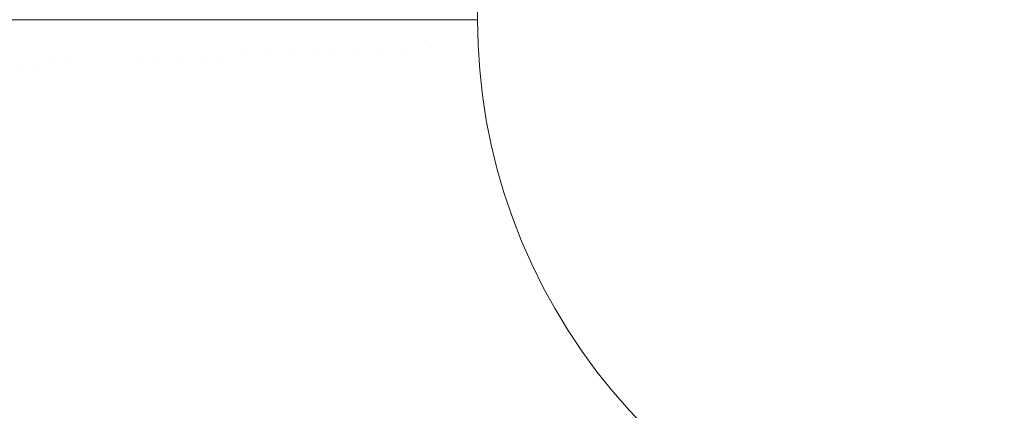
# Model space of a CAD drawing. Header units: centimetres. Extents: x -25.9 to 27.4, y -25.9 to -24.1.
# Tile 74 of 200: x -8.0077 to -7.8375, y -25.4275 to -25.36. Entities that reach past the tile are written whole.
import ezdxf

# ---------------------------------------------------------------- set-up
doc = ezdxf.new("R2010")
doc.units = ezdxf.units.CM
doc.header["$LTSCALE"] = 2.54
doc.layers.add('Lucido design-1', color=7, linetype='Continuous')

# ---------------------------------------------------------------- blocks, each defined once
blk = doc.blocks.new('Gruppo-4-1')
at = {"color": 7, "linetype": 'Continuous', "lineweight": 9}
blk.add_3dface([(-25.82856, -24.16, 708.42071), (-25.82856, -25.76, 708.42071), (27.27144, -25.76, 708.42071), (27.27144, -24.16, 708.42071)], dxfattribs=at)
for points, invisible_edges in [([(-7.92856, -24.16, 708.02071), (9.37144, -24.16, 708.02071), (9.27144, -25.46, 708.02071), (-7.82856, -25.46, 708.02071)], 10), ([(-7.92856, -25.36, 708.02071), (-7.92856, -24.16, 708.02071), (-7.82856, -25.46, 708.02071)], 10), ([(-8.00732, -25.3678, 707.98211), (-8.00979, -25.36791, 707.9788), (-8.00996, -25.36, 707.9788), (-8.00772, -25.36, 707.98181)], 11), ([(-8.00772, -25.36, 707.98181), (-8.00749, -25.36, 707.98211), (-8.00732, -25.3678, 707.98211)], 10), ([(-8.00471, -25.36769, 707.98532), (-8.00732, -25.3678, 707.98211), (-8.00749, -25.36, 707.98211), (-8.00508, -25.36, 707.98509)], 11), ([(-8.00508, -25.36, 707.98509), (-8.00488, -25.36, 707.98532), (-8.00471, -25.36769, 707.98532)], 10), ([(-8.00198, -25.36757, 707.98843), (-8.00471, -25.36769, 707.98532), (-8.00488, -25.36, 707.98532), (-8.0023, -25.36, 707.98825)], 11), ([(-8.0023, -25.36, 707.98825), (-8.00214, -25.36, 707.98843), (-8.00198, -25.36757, 707.98843)], 10), ([(-7.99911, -25.36745, 707.99142), (-8.00198, -25.36757, 707.98843), (-8.00214, -25.36, 707.98843), (-7.99938, -25.36, 707.9913)], 11), ([(-7.99938, -25.36, 707.9913), (-7.99927, -25.36, 707.99142), (-7.99911, -25.36745, 707.99142)], 10), ([(-7.99911, -25.36745, 707.99142), (-7.99927, -25.36, 707.99142), (-7.99673, -25.36, 707.99387), (-7.99657, -25.36734, 707.99387)], 13), ([(-7.99657, -25.36734, 707.99387), (-7.99673, -25.36, 707.99387), (-7.99634, -25.36, 707.99422)], 9), ([(-7.99634, -25.36, 707.99422), (-7.99364, -25.36, 707.99664), (-7.99348, -25.3672, 707.99664), (-7.99657, -25.36734, 707.99387)], 14), ([(-7.99348, -25.3672, 707.99664), (-7.99364, -25.36, 707.99664), (-7.99317, -25.36, 707.99702)], 9), ([(-7.99317, -25.36, 707.99702), (-7.99043, -25.36, 707.99927), (-7.99027, -25.36706, 707.99927), (-7.99348, -25.3672, 707.99664)], 14), ([(-7.99027, -25.36706, 707.99927), (-7.99043, -25.36, 707.99927), (-7.9899, -25.36, 707.99967)], 9), ([(-7.98696, -25.36692, 708.00178), (-7.99027, -25.36706, 707.99927), (-7.9899, -25.36, 707.99967), (-7.9881, -25.36, 708.00103)], 11), ([(-7.9881, -25.36, 708.00103), (-7.98711, -25.36, 708.00178), (-7.98696, -25.36692, 708.00178)], 10), ([(-7.98354, -25.36677, 708.00414), (-7.98696, -25.36692, 708.00178), (-7.98711, -25.36, 708.00178), (-7.98464, -25.36, 708.00348)], 11), ([(-7.98464, -25.36, 708.00348), (-7.98368, -25.36, 708.00414), (-7.98354, -25.36677, 708.00414)], 10), ([(-7.98002, -25.36661, 708.00637), (-7.98354, -25.36677, 708.00414), (-7.98368, -25.36, 708.00414), (-7.98108, -25.36, 708.00579)], 11), ([(-7.98108, -25.36, 708.00579), (-7.98016, -25.36, 708.00637), (-7.98002, -25.36661, 708.00637)], 10), ([(-7.97641, -25.36645, 708.00844), (-7.98002, -25.36661, 708.00637), (-7.98016, -25.36, 708.00637), (-7.97742, -25.36, 708.00794)], 11), ([(-7.97742, -25.36, 708.00794), (-7.97655, -25.36, 708.00844), (-7.97641, -25.36645, 708.00844)], 10), ([(-7.97271, -25.36629, 708.01037), (-7.97641, -25.36645, 708.00844), (-7.97655, -25.36, 708.00844), (-7.97367, -25.36, 708.00994)], 11), ([(-7.97367, -25.36, 708.00994), (-7.97284, -25.36, 708.01037), (-7.97271, -25.36629, 708.01037)], 10), ([(-7.96893, -25.36613, 708.01214), (-7.97271, -25.36629, 708.01037), (-7.97284, -25.36, 708.01037), (-7.96982, -25.36, 708.01178)], 11), ([(-7.96982, -25.36, 708.01178), (-7.96906, -25.36, 708.01214), (-7.96893, -25.36613, 708.01214)], 10), ([(-7.96507, -25.36596, 708.01375), (-7.96893, -25.36613, 708.01214), (-7.96906, -25.36, 708.01214), (-7.9659, -25.36, 708.01346)], 11), ([(-7.9659, -25.36, 708.01346), (-7.9652, -25.36, 708.01375), (-7.96507, -25.36596, 708.01375)], 10), ([(-7.96115, -25.36579, 708.01521), (-7.96507, -25.36596, 708.01375), (-7.9652, -25.36, 708.01375), (-7.96191, -25.36, 708.01497)], 11), ([(-7.96191, -25.36, 708.01497), (-7.96128, -25.36, 708.01521), (-7.96115, -25.36579, 708.01521)], 10), ([(-7.95717, -25.36562, 708.01649), (-7.96115, -25.36579, 708.01521), (-7.96128, -25.36, 708.01521), (-7.95785, -25.36, 708.01631)], 11), ([(-7.95785, -25.36, 708.01631), (-7.95729, -25.36, 708.01649), (-7.95717, -25.36562, 708.01649)], 10), ([(-7.95313, -25.36544, 708.01761), (-7.95717, -25.36562, 708.01649), (-7.95729, -25.36, 708.01649), (-7.95372, -25.36, 708.01748)], 11), ([(-7.95372, -25.36, 708.01748), (-7.95325, -25.36, 708.01761), (-7.95313, -25.36544, 708.01761)], 10), ([(-7.94905, -25.36526, 708.01856), (-7.95313, -25.36544, 708.01761), (-7.95325, -25.36, 708.01761), (-7.94955, -25.36, 708.01847)], 11), ([(-7.94955, -25.36, 708.01847), (-7.94916, -25.36, 708.01856), (-7.94905, -25.36526, 708.01856)], 10), ([(-7.94492, -25.36508, 708.01934), (-7.94905, -25.36526, 708.01856), (-7.94916, -25.36, 708.01856), (-7.94533, -25.36, 708.01929)], 11), ([(-7.94533, -25.36, 708.01929), (-7.94504, -25.36, 708.01934), (-7.94492, -25.36508, 708.01934)], 10), ([(-7.94077, -25.3649, 708.01995), (-7.94492, -25.36508, 708.01934), (-7.94504, -25.36, 708.01934), (-7.94107, -25.36, 708.01992)], 11), ([(-7.94107, -25.36, 708.01992), (-7.94087, -25.36, 708.01995), (-7.94077, -25.3649, 708.01995)], 10), ([(-7.93658, -25.36472, 708.02038), (-7.94077, -25.3649, 708.01995), (-7.94087, -25.36, 708.01995), (-7.93678, -25.36, 708.02037)], 11), ([(-7.93678, -25.36, 708.02037), (-7.93669, -25.36, 708.02038), (-7.93658, -25.36472, 708.02038)], 10), ([(-7.93658, -25.36472, 708.02038), (-7.93669, -25.36, 708.02038), (-7.93248, -25.36, 708.02063), (-7.93238, -25.36453, 708.02063)], 13), ([(-7.93238, -25.36453, 708.02063), (-7.93248, -25.36, 708.02063), (-7.92856, -25.36, 708.02071), (-7.92847, -25.36436, 708.02071)], 9), ([(-7.92818, -25.36872, 708.02071), (-7.92847, -25.36436, 708.02071), (-7.92856, -25.36, 708.02071), (-7.82856, -25.46, 708.02071)], 12), ([(-7.94459, -25.37015, 708.01934), (-7.94492, -25.36508, 708.01934), (-7.94077, -25.3649, 708.01995), (-7.94045, -25.36979, 708.01995)], 15), ([(-7.94045, -25.36979, 708.01995), (-7.94077, -25.3649, 708.01995), (-7.93658, -25.36472, 708.02038), (-7.93628, -25.36942, 708.02038)], 15), ([(-7.93628, -25.36942, 708.02038), (-7.93658, -25.36472, 708.02038), (-7.93238, -25.36453, 708.02063), (-7.93209, -25.36906, 708.02063)], 15), ([(-7.93209, -25.36906, 708.02063), (-7.93238, -25.36453, 708.02063), (-7.92847, -25.36436, 708.02071), (-7.92818, -25.36872, 708.02071)], 11), ([(-7.98309, -25.37352, 708.00414), (-7.98354, -25.36677, 708.00414), (-7.98002, -25.36661, 708.00637), (-7.97958, -25.37321, 708.00637)], 15), ([(-7.97958, -25.37321, 708.00637), (-7.98002, -25.36661, 708.00637), (-7.97641, -25.36645, 708.00844), (-7.97598, -25.3729, 708.00844)], 15), ([(-7.97598, -25.3729, 708.00844), (-7.97641, -25.36645, 708.00844), (-7.97271, -25.36629, 708.01037), (-7.97229, -25.37258, 708.01037)], 15), ([(-7.97229, -25.37258, 708.01037), (-7.97271, -25.36629, 708.01037), (-7.96893, -25.36613, 708.01214), (-7.96853, -25.37225, 708.01214)], 15), ([(-7.96853, -25.37225, 708.01214), (-7.96893, -25.36613, 708.01214), (-7.96507, -25.36596, 708.01375), (-7.96468, -25.37191, 708.01375)], 15), ([(-7.96468, -25.37191, 708.01375), (-7.96507, -25.36596, 708.01375), (-7.96115, -25.36579, 708.01521), (-7.96077, -25.37157, 708.01521)], 15), ([(-7.96077, -25.37157, 708.01521), (-7.96115, -25.36579, 708.01521), (-7.95717, -25.36562, 708.01649), (-7.9568, -25.37122, 708.01649)], 15), ([(-7.9568, -25.37122, 708.01649), (-7.95717, -25.36562, 708.01649), (-7.95313, -25.36544, 708.01761), (-7.95278, -25.37087, 708.01761)], 15), ([(-7.95278, -25.37087, 708.01761), (-7.95313, -25.36544, 708.01761), (-7.94905, -25.36526, 708.01856), (-7.9487, -25.37051, 708.01856)], 15), ([(-7.9487, -25.37051, 708.01856), (-7.94905, -25.36526, 708.01856), (-7.94492, -25.36508, 708.01934), (-7.94459, -25.37015, 708.01934)], 15), ([(-8.00927, -25.37581, 707.9788), (-8.00979, -25.36791, 707.9788), (-8.00732, -25.3678, 707.98211), (-8.00681, -25.37559, 707.98211)], 15), ([(-8.00681, -25.37559, 707.98211), (-8.00732, -25.3678, 707.98211), (-8.00471, -25.36769, 707.98532), (-8.00421, -25.37537, 707.98532)], 15), ([(-8.00421, -25.37537, 707.98532), (-8.00471, -25.36769, 707.98532), (-8.00198, -25.36757, 707.98843), (-8.00148, -25.37513, 707.98843)], 15), ([(-8.00148, -25.37513, 707.98843), (-8.00198, -25.36757, 707.98843), (-7.99911, -25.36745, 707.99142), (-7.99862, -25.37488, 707.99142)], 15), ([(-7.99862, -25.37488, 707.99142), (-7.99911, -25.36745, 707.99142), (-7.99657, -25.36734, 707.99387), (-7.99609, -25.37466, 707.99387)], 15), ([(-7.99609, -25.37466, 707.99387), (-7.99657, -25.36734, 707.99387), (-7.99348, -25.3672, 707.99664), (-7.99301, -25.37439, 707.99664)], 15), ([(-7.99301, -25.37439, 707.99664), (-7.99348, -25.3672, 707.99664), (-7.99027, -25.36706, 707.99927), (-7.98981, -25.37411, 707.99927)], 15), ([(-7.98981, -25.37411, 707.99927), (-7.99027, -25.36706, 707.99927), (-7.98696, -25.36692, 708.00178), (-7.98651, -25.37382, 708.00178)], 15), ([(-7.98651, -25.37382, 708.00178), (-7.98696, -25.36692, 708.00178), (-7.98354, -25.36677, 708.00414), (-7.98309, -25.37352, 708.00414)], 15), ([(-7.94813, -25.37574, 708.01856), (-7.9487, -25.37051, 708.01856), (-7.94459, -25.37015, 708.01934), (-7.94404, -25.3752, 708.01934)], 15), ([(-7.94404, -25.3752, 708.01934), (-7.94459, -25.37015, 708.01934), (-7.94045, -25.36979, 708.01995), (-7.93991, -25.37466, 708.01995)], 15), ([(-7.93991, -25.37466, 708.01995), (-7.94045, -25.36979, 708.01995), (-7.93628, -25.36942, 708.02038), (-7.93576, -25.37411, 708.02038)], 15), ([(-7.93576, -25.37411, 708.02038), (-7.93628, -25.36942, 708.02038), (-7.93209, -25.36906, 708.02063), (-7.93159, -25.37356, 708.02063)], 15), ([(-7.93159, -25.37356, 708.02063), (-7.93209, -25.36906, 708.02063), (-7.92818, -25.36872, 708.02071), (-7.92771, -25.37305, 708.02071)], 11), ([(-7.92771, -25.37305, 708.02071), (-7.92818, -25.36872, 708.02071), (-7.82856, -25.46, 708.02071)], 10), ([(-7.96403, -25.37784, 708.01375), (-7.96468, -25.37191, 708.01375), (-7.96077, -25.37157, 708.01521), (-7.96014, -25.37732, 708.01521)], 15), ([(-7.96014, -25.37732, 708.01521), (-7.96077, -25.37157, 708.01521), (-7.9568, -25.37122, 708.01649), (-7.95619, -25.3768, 708.01649)], 15), ([(-7.95619, -25.3768, 708.01649), (-7.9568, -25.37122, 708.01649), (-7.95278, -25.37087, 708.01761), (-7.95218, -25.37628, 708.01761)], 15), ([(-7.95218, -25.37628, 708.01761), (-7.95278, -25.37087, 708.01761), (-7.9487, -25.37051, 708.01856), (-7.94813, -25.37574, 708.01856)], 15), ([(-7.98575, -25.38069, 708.00178), (-7.98651, -25.37382, 708.00178), (-7.98309, -25.37352, 708.00414), (-7.98236, -25.38025, 708.00414)], 15), ([(-7.98236, -25.38025, 708.00414), (-7.98309, -25.37352, 708.00414), (-7.97958, -25.37321, 708.00637), (-7.97886, -25.37979, 708.00637)], 15), ([(-7.97886, -25.37979, 708.00637), (-7.97958, -25.37321, 708.00637), (-7.97598, -25.3729, 708.00844), (-7.97528, -25.37932, 708.00844)], 15), ([(-7.97528, -25.37932, 708.00844), (-7.97598, -25.3729, 708.00844), (-7.97229, -25.37258, 708.01037), (-7.97161, -25.37883, 708.01037)], 15), ([(-7.97161, -25.37883, 708.01037), (-7.97229, -25.37258, 708.01037), (-7.96853, -25.37225, 708.01214), (-7.96786, -25.37834, 708.01214)], 15), ([(-7.96786, -25.37834, 708.01214), (-7.96853, -25.37225, 708.01214), (-7.96468, -25.37191, 708.01375), (-7.96403, -25.37784, 708.01375)], 15), ([(-7.9309, -25.37805, 708.02063), (-7.93159, -25.37356, 708.02063), (-7.92771, -25.37305, 708.02071), (-7.92704, -25.37736, 708.02071)], 11), ([(-7.82856, -25.46, 708.02071), (-7.92619, -25.38164, 708.02071), (-7.92704, -25.37736, 708.02071), (-7.92771, -25.37305, 708.02071)], 9), ([(-8.00337, -25.38301, 707.98532), (-8.00421, -25.37537, 707.98532), (-8.00148, -25.37513, 707.98843), (-8.00066, -25.38266, 707.98843)], 15), ([(-8.00066, -25.38266, 707.98843), (-8.00148, -25.37513, 707.98843), (-7.99862, -25.37488, 707.99142), (-7.99781, -25.38228, 707.99142)], 15), ([(-7.99781, -25.38228, 707.99142), (-7.99862, -25.37488, 707.99142), (-7.99609, -25.37466, 707.99387), (-7.9953, -25.38195, 707.99387)], 15), ([(-7.9953, -25.38195, 707.99387), (-7.99609, -25.37466, 707.99387), (-7.99301, -25.37439, 707.99664), (-7.99223, -25.38155, 707.99664)], 15), ([(-7.99223, -25.38155, 707.99664), (-7.99301, -25.37439, 707.99664), (-7.98981, -25.37411, 707.99927), (-7.98904, -25.38113, 707.99927)], 15), ([(-7.98904, -25.38113, 707.99927), (-7.98981, -25.37411, 707.99927), (-7.98651, -25.37382, 708.00178), (-7.98575, -25.38069, 708.00178)], 15), ([(-7.94733, -25.38094, 708.01856), (-7.94813, -25.37574, 708.01856), (-7.94404, -25.3752, 708.01934), (-7.94327, -25.38023, 708.01934)], 15), ([(-7.94327, -25.38023, 708.01934), (-7.94404, -25.3752, 708.01934), (-7.93991, -25.37466, 708.01995), (-7.93917, -25.3795, 708.01995)], 15), ([(-7.93917, -25.3795, 708.01995), (-7.93991, -25.37466, 708.01995), (-7.93576, -25.37411, 708.02038), (-7.93504, -25.37878, 708.02038)], 15), ([(-7.93504, -25.37878, 708.02038), (-7.93576, -25.37411, 708.02038), (-7.93159, -25.37356, 708.02063), (-7.9309, -25.37805, 708.02063)], 15), ([(-8.00841, -25.38368, 707.9788), (-8.00927, -25.37581, 707.9788), (-8.00681, -25.37559, 707.98211), (-8.00596, -25.38335, 707.98211)], 15), ([(-8.00596, -25.38335, 707.98211), (-8.00681, -25.37559, 707.98211), (-8.00421, -25.37537, 707.98532), (-8.00337, -25.38301, 707.98532)], 15), ([(-7.95926, -25.38305, 708.01521), (-7.96014, -25.37732, 708.01521), (-7.95619, -25.3768, 708.01649), (-7.95534, -25.38235, 708.01649)], 15), ([(-7.95534, -25.38235, 708.01649), (-7.95619, -25.3768, 708.01649), (-7.95218, -25.37628, 708.01761), (-7.95136, -25.38165, 708.01761)], 15), ([(-7.95136, -25.38165, 708.01761), (-7.95218, -25.37628, 708.01761), (-7.94813, -25.37574, 708.01856), (-7.94733, -25.38094, 708.01856)], 15), ([(-7.97065, -25.38505, 708.01037), (-7.97161, -25.37883, 708.01037), (-7.96786, -25.37834, 708.01214), (-7.96693, -25.3844, 708.01214)], 15), ([(-7.96693, -25.3844, 708.01214), (-7.96786, -25.37834, 708.01214), (-7.96403, -25.37784, 708.01375), (-7.96313, -25.38373, 708.01375)], 15), ([(-7.96313, -25.38373, 708.01375), (-7.96403, -25.37784, 708.01375), (-7.96014, -25.37732, 708.01521), (-7.95926, -25.38305, 708.01521)], 15), ([(-7.93412, -25.3834, 708.02038), (-7.93504, -25.37878, 708.02038), (-7.9309, -25.37805, 708.02063), (-7.93002, -25.38249, 708.02063)], 15), ([(-7.93002, -25.38249, 708.02063), (-7.9309, -25.37805, 708.02063), (-7.92704, -25.37736, 708.02071), (-7.92619, -25.38164, 708.02071)], 11), ([(-7.9847, -25.38753, 708.00178), (-7.98575, -25.38069, 708.00178), (-7.98236, -25.38025, 708.00414), (-7.98133, -25.38694, 708.00414)], 15), ([(-7.98133, -25.38694, 708.00414), (-7.98236, -25.38025, 708.00414), (-7.97886, -25.37979, 708.00637), (-7.97786, -25.38633, 708.00637)], 15), ([(-7.97786, -25.38633, 708.00637), (-7.97886, -25.37979, 708.00637), (-7.97528, -25.37932, 708.00844), (-7.9743, -25.3857, 708.00844)], 15), ([(-7.9743, -25.3857, 708.00844), (-7.97528, -25.37932, 708.00844), (-7.97161, -25.37883, 708.01037), (-7.97065, -25.38505, 708.01037)], 15), ([(-7.94631, -25.3861, 708.01856), (-7.94733, -25.38094, 708.01856), (-7.94327, -25.38023, 708.01934), (-7.94227, -25.38521, 708.01934)], 15), ([(-7.94227, -25.38521, 708.01934), (-7.94327, -25.38023, 708.01934), (-7.93917, -25.3795, 708.01995), (-7.93821, -25.38431, 708.01995)], 15), ([(-7.93821, -25.38431, 708.01995), (-7.93917, -25.3795, 708.01995), (-7.93504, -25.37878, 708.02038), (-7.93412, -25.3834, 708.02038)], 15), ([(-7.99668, -25.38964, 707.99142), (-7.99781, -25.38228, 707.99142), (-7.9953, -25.38195, 707.99387), (-7.99418, -25.3892, 707.99387)], 15), ([(-7.99418, -25.3892, 707.99387), (-7.9953, -25.38195, 707.99387), (-7.99223, -25.38155, 707.99664), (-7.99113, -25.38867, 707.99664)], 15), ([(-7.99113, -25.38867, 707.99664), (-7.99223, -25.38155, 707.99664), (-7.98904, -25.38113, 707.99927), (-7.98797, -25.38811, 707.99927)], 15), ([(-7.98797, -25.38811, 707.99927), (-7.98904, -25.38113, 707.99927), (-7.98575, -25.38069, 708.00178), (-7.9847, -25.38753, 708.00178)], 15), ([(-7.95424, -25.38786, 708.01649), (-7.95534, -25.38235, 708.01649), (-7.95136, -25.38165, 708.01761), (-7.9503, -25.38699, 708.01761)], 15), ([(-7.9503, -25.38699, 708.01761), (-7.95136, -25.38165, 708.01761), (-7.94733, -25.38094, 708.01856), (-7.94631, -25.3861, 708.01856)], 15), ([(-7.92894, -25.3869, 708.02063), (-7.93002, -25.38249, 708.02063), (-7.92619, -25.38164, 708.02071), (-7.92515, -25.38588, 708.02071)], 11), ([(-7.92515, -25.38588, 708.02071), (-7.92619, -25.38164, 708.02071), (-7.82856, -25.46, 708.02071)], 10), ([(-8.0095, -25.3919, 707.97539), (-8.01072, -25.38398, 707.97539), (-8.00841, -25.38368, 707.9788), (-8.0072, -25.3915, 707.9788)], 15), ([(-8.0072, -25.3915, 707.9788), (-8.00841, -25.38368, 707.9788), (-8.00596, -25.38335, 707.98211), (-8.00477, -25.39107, 707.98211)], 15), ([(-8.00477, -25.39107, 707.98211), (-8.00596, -25.38335, 707.98211), (-8.00337, -25.38301, 707.98532), (-8.0022, -25.39062, 707.98532)], 15), ([(-8.0022, -25.39062, 707.98532), (-8.00337, -25.38301, 707.98532), (-8.00066, -25.38266, 707.98843), (-7.9995, -25.39014, 707.98843)], 15), ([(-7.9995, -25.39014, 707.98843), (-8.00066, -25.38266, 707.98843), (-7.99781, -25.38228, 707.99142), (-7.99668, -25.38964, 707.99142)], 15), ([(-7.96573, -25.39041, 708.01214), (-7.96693, -25.3844, 708.01214), (-7.96313, -25.38373, 708.01375), (-7.96196, -25.38957, 708.01375)], 15), ([(-7.96196, -25.38957, 708.01375), (-7.96313, -25.38373, 708.01375), (-7.95926, -25.38305, 708.01521), (-7.95813, -25.38873, 708.01521)], 15), ([(-7.95813, -25.38873, 708.01521), (-7.95926, -25.38305, 708.01521), (-7.95534, -25.38235, 708.01649), (-7.95424, -25.38786, 708.01649)], 15), ([(-7.93705, -25.38907, 708.01995), (-7.93821, -25.38431, 708.01995), (-7.93412, -25.3834, 708.02038), (-7.933, -25.38798, 708.02038)], 15), ([(-7.933, -25.38798, 708.02038), (-7.93412, -25.3834, 708.02038), (-7.93002, -25.38249, 708.02063), (-7.92894, -25.3869, 708.02063)], 15), ([(-7.97304, -25.39203, 708.00844), (-7.9743, -25.3857, 708.00844), (-7.97065, -25.38505, 708.01037), (-7.96942, -25.39123, 708.01037)], 15), ([(-7.96942, -25.39123, 708.01037), (-7.97065, -25.38505, 708.01037), (-7.96693, -25.3844, 708.01214), (-7.96573, -25.39041, 708.01214)], 15), ([(-7.94505, -25.39121, 708.01856), (-7.94631, -25.3861, 708.01856), (-7.94227, -25.38521, 708.01934), (-7.94107, -25.39015, 708.01934)], 15), ([(-7.94107, -25.39015, 708.01934), (-7.94227, -25.38521, 708.01934), (-7.93821, -25.38431, 708.01995), (-7.93705, -25.38907, 708.01995)], 15), ([(-7.98335, -25.39432, 708.00178), (-7.9847, -25.38753, 708.00178), (-7.98133, -25.38694, 708.00414), (-7.98001, -25.39357, 708.00414)], 15), ([(-7.98001, -25.39357, 708.00414), (-7.98133, -25.38694, 708.00414), (-7.97786, -25.38633, 708.00637), (-7.97657, -25.39281, 708.00637)], 15), ([(-7.97657, -25.39281, 708.00637), (-7.97786, -25.38633, 708.00637), (-7.9743, -25.3857, 708.00844), (-7.97304, -25.39203, 708.00844)], 15), ([(-7.95291, -25.39332, 708.01649), (-7.95424, -25.38786, 708.01649), (-7.9503, -25.38699, 708.01761), (-7.949, -25.39227, 708.01761)], 15), ([(-7.949, -25.39227, 708.01761), (-7.9503, -25.38699, 708.01761), (-7.94631, -25.3861, 708.01856), (-7.94505, -25.39121, 708.01856)], 15), ([(-7.93168, -25.39251, 708.02038), (-7.933, -25.38798, 708.02038), (-7.92894, -25.3869, 708.02063), (-7.92767, -25.39125, 708.02063)], 15), ([(-7.92767, -25.39125, 708.02063), (-7.92894, -25.3869, 708.02063), (-7.92515, -25.38588, 708.02071), (-7.92393, -25.39007, 708.02071)], 11), ([(-7.92253, -25.3942, 708.02071), (-7.92393, -25.39007, 708.02071), (-7.92515, -25.38588, 708.02071), (-7.82856, -25.46, 708.02071)], 12), ([(-7.99275, -25.3964, 707.99387), (-7.99418, -25.3892, 707.99387), (-7.99113, -25.38867, 707.99664), (-7.98973, -25.39573, 707.99664)], 15), ([(-7.98973, -25.39573, 707.99664), (-7.99113, -25.38867, 707.99664), (-7.98797, -25.38811, 707.99927), (-7.98659, -25.39503, 707.99927)], 15), ([(-7.98659, -25.39503, 707.99927), (-7.98797, -25.38811, 707.99927), (-7.9847, -25.38753, 708.00178), (-7.98335, -25.39432, 708.00178)], 15), ([(-7.96055, -25.39537, 708.01375), (-7.96196, -25.38957, 708.01375), (-7.95813, -25.38873, 708.01521), (-7.95676, -25.39435, 708.01521)], 15), ([(-7.95676, -25.39435, 708.01521), (-7.95813, -25.38873, 708.01521), (-7.95424, -25.38786, 708.01649), (-7.95291, -25.39332, 708.01649)], 15), ([(-7.93568, -25.39377, 708.01995), (-7.93705, -25.38907, 708.01995), (-7.933, -25.38798, 708.02038), (-7.93168, -25.39251, 708.02038)], 15), ([(-8.0007, -25.39816, 707.98532), (-8.0022, -25.39062, 707.98532), (-7.9995, -25.39014, 707.98843), (-7.99803, -25.39757, 707.98843)], 15), ([(-7.99803, -25.39757, 707.98843), (-7.9995, -25.39014, 707.98843), (-7.99668, -25.38964, 707.99142), (-7.99523, -25.39695, 707.99142)], 15), ([(-7.99523, -25.39695, 707.99142), (-7.99668, -25.38964, 707.99142), (-7.99418, -25.3892, 707.99387), (-7.99275, -25.3964, 707.99387)], 15), ([(-7.96793, -25.39734, 708.01037), (-7.96942, -25.39123, 708.01037), (-7.96573, -25.39041, 708.01214), (-7.96427, -25.39636, 708.01214)], 15), ([(-7.96427, -25.39636, 708.01214), (-7.96573, -25.39041, 708.01214), (-7.96196, -25.38957, 708.01375), (-7.96055, -25.39537, 708.01375)], 15), ([(-7.94358, -25.39627, 708.01856), (-7.94505, -25.39121, 708.01856), (-7.94107, -25.39015, 708.01934), (-7.93964, -25.39502, 708.01934)], 15), ([(-7.93964, -25.39502, 708.01934), (-7.94107, -25.39015, 708.01934), (-7.93705, -25.38907, 708.01995), (-7.93568, -25.39377, 708.01995)], 15), ([(-7.92622, -25.39554, 708.02063), (-7.92767, -25.39125, 708.02063), (-7.92393, -25.39007, 708.02071), (-7.92253, -25.3942, 708.02071)], 11), ([(-8.00793, -25.39977, 707.97539), (-8.0095, -25.3919, 707.97539), (-8.0072, -25.3915, 707.9788), (-8.00566, -25.39926, 707.9788)], 15), ([(-8.00566, -25.39926, 707.9788), (-8.0072, -25.3915, 707.9788), (-8.00477, -25.39107, 707.98211), (-8.00325, -25.39873, 707.98211)], 15), ([(-8.00325, -25.39873, 707.98211), (-8.00477, -25.39107, 707.98211), (-8.0022, -25.39062, 707.98532), (-8.0007, -25.39816, 707.98532)], 15), ([(-7.975, -25.39924, 708.00637), (-7.97657, -25.39281, 708.00637), (-7.97304, -25.39203, 708.00844), (-7.9715, -25.3983, 708.00844)], 15), ([(-7.9715, -25.3983, 708.00844), (-7.97304, -25.39203, 708.00844), (-7.96942, -25.39123, 708.01037), (-7.96793, -25.39734, 708.01037)], 15), ([(-7.95133, -25.39871, 708.01649), (-7.95291, -25.39332, 708.01649), (-7.949, -25.39227, 708.01761), (-7.94748, -25.3975, 708.01761)], 15), ([(-7.94748, -25.3975, 708.01761), (-7.949, -25.39227, 708.01761), (-7.94505, -25.39121, 708.01856), (-7.94358, -25.39627, 708.01856)], 15), ([(-7.93017, -25.39698, 708.02038), (-7.93168, -25.39251, 708.02038), (-7.92767, -25.39125, 708.02063), (-7.92622, -25.39554, 708.02063)], 15), ([(-7.98171, -25.40104, 708.00178), (-7.98335, -25.39432, 708.00178), (-7.98001, -25.39357, 708.00414), (-7.9784, -25.40015, 708.00414)], 15), ([(-7.9784, -25.40015, 708.00414), (-7.98001, -25.39357, 708.00414), (-7.97657, -25.39281, 708.00637), (-7.975, -25.39924, 708.00637)], 15), ([(-7.95514, -25.39991, 708.01521), (-7.95676, -25.39435, 708.01521), (-7.95291, -25.39332, 708.01649), (-7.95133, -25.39871, 708.01649)], 15), ([(-7.93801, -25.39984, 708.01934), (-7.93964, -25.39502, 708.01934), (-7.93568, -25.39377, 708.01995), (-7.9341, -25.39841, 708.01995)], 15), ([(-7.9341, -25.39841, 708.01995), (-7.93568, -25.39377, 708.01995), (-7.93168, -25.39251, 708.02038), (-7.93017, -25.39698, 708.02038)], 15), ([(-7.98801, -25.40273, 707.99664), (-7.98973, -25.39573, 707.99664), (-7.98659, -25.39503, 707.99927), (-7.98491, -25.40189, 707.99927)], 15), ([(-7.98491, -25.40189, 707.99927), (-7.98659, -25.39503, 707.99927), (-7.98335, -25.39432, 708.00178), (-7.98171, -25.40104, 708.00178)], 15), ([(-7.96256, -25.40225, 708.01214), (-7.96427, -25.39636, 708.01214), (-7.96055, -25.39537, 708.01375), (-7.95888, -25.40109, 708.01375)], 15), ([(-7.95888, -25.40109, 708.01375), (-7.96055, -25.39537, 708.01375), (-7.95676, -25.39435, 708.01521), (-7.95514, -25.39991, 708.01521)], 15), ([(-7.94189, -25.40125, 708.01856), (-7.94358, -25.39627, 708.01856), (-7.93964, -25.39502, 708.01934), (-7.93801, -25.39984, 708.01934)], 15), ([(-7.92846, -25.40138, 708.02038), (-7.93017, -25.39698, 708.02038), (-7.92622, -25.39554, 708.02063), (-7.92457, -25.39977, 708.02063)], 15), ([(-7.92457, -25.39977, 708.02063), (-7.92622, -25.39554, 708.02063), (-7.92253, -25.3942, 708.02071), (-7.92095, -25.39827, 708.02071)], 11), ([(-7.82856, -25.46, 708.02071), (-7.92095, -25.39827, 708.02071), (-7.92253, -25.3942, 708.02071)], 9), ([(-7.99623, -25.40493, 707.98843), (-7.99803, -25.39757, 707.98843), (-7.99523, -25.39695, 707.99142), (-7.99346, -25.40418, 707.99142)], 15), ([(-7.99346, -25.40418, 707.99142), (-7.99523, -25.39695, 707.99142), (-7.99275, -25.3964, 707.99387), (-7.991, -25.40353, 707.99387)], 15), ([(-7.991, -25.40353, 707.99387), (-7.99275, -25.3964, 707.99387), (-7.98973, -25.39573, 707.99664), (-7.98801, -25.40273, 707.99664)], 15), ([(-7.9697, -25.4045, 708.00844), (-7.9715, -25.3983, 708.00844), (-7.96793, -25.39734, 708.01037), (-7.96617, -25.40339, 708.01037)], 15), ([(-7.96617, -25.40339, 708.01037), (-7.96793, -25.39734, 708.01037), (-7.96427, -25.39636, 708.01214), (-7.96256, -25.40225, 708.01214)], 15), ([(-7.94573, -25.40265, 708.01761), (-7.94748, -25.3975, 708.01761), (-7.94358, -25.39627, 708.01856), (-7.94189, -25.40125, 708.01856)], 15), ([(-7.93233, -25.40298, 708.01995), (-7.9341, -25.39841, 708.01995), (-7.93017, -25.39698, 708.02038), (-7.92846, -25.40138, 708.02038)], 15), ([(-8.00378, -25.40695, 707.9788), (-8.00566, -25.39926, 707.9788), (-8.00325, -25.39873, 707.98211), (-8.00139, -25.40631, 707.98211)], 15), ([(-8.00139, -25.40631, 707.98211), (-8.00325, -25.39873, 707.98211), (-8.0007, -25.39816, 707.98532), (-7.99887, -25.40564, 707.98532)], 15), ([(-7.99887, -25.40564, 707.98532), (-8.0007, -25.39816, 707.98532), (-7.99803, -25.39757, 707.98843), (-7.99623, -25.40493, 707.98843)], 15), ([(-7.97315, -25.40559, 708.00637), (-7.975, -25.39924, 708.00637), (-7.9715, -25.3983, 708.00844), (-7.9697, -25.4045, 708.00844)], 15), ([(-7.95327, -25.40539, 708.01521), (-7.95514, -25.39991, 708.01521), (-7.95133, -25.39871, 708.01649), (-7.94953, -25.40403, 708.01649)], 15), ([(-7.94953, -25.40403, 708.01649), (-7.95133, -25.39871, 708.01649), (-7.94748, -25.3975, 708.01761), (-7.94573, -25.40265, 708.01761)], 15), ([(-7.93617, -25.40457, 708.01934), (-7.93801, -25.39984, 708.01934), (-7.9341, -25.39841, 708.01995), (-7.93233, -25.40298, 708.01995)], 15), ([(-7.92275, -25.40392, 708.02063), (-7.92457, -25.39977, 708.02063), (-7.92095, -25.39827, 708.02071), (-7.91919, -25.40226, 708.02071)], 11), ([(-7.91726, -25.40617, 708.02071), (-7.91919, -25.40226, 708.02071), (-7.92095, -25.39827, 708.02071), (-7.82856, -25.46, 708.02071)], 12), ([(-8.00814, -25.40812, 707.97188), (-8.01007, -25.40024, 707.97188), (-8.00793, -25.39977, 707.97539), (-8.00603, -25.40755, 707.97539)], 15), ([(-8.00603, -25.40755, 707.97539), (-8.00793, -25.39977, 707.97539), (-8.00566, -25.39926, 707.9788), (-8.00378, -25.40695, 707.9788)], 15), ([(-7.97977, -25.40768, 708.00178), (-7.98171, -25.40104, 708.00178), (-7.9784, -25.40015, 708.00414), (-7.97651, -25.40665, 708.00414)], 15), ([(-7.97651, -25.40665, 708.00414), (-7.9784, -25.40015, 708.00414), (-7.975, -25.39924, 708.00637), (-7.97315, -25.40559, 708.00637)], 15), ([(-7.95696, -25.40673, 708.01375), (-7.95888, -25.40109, 708.01375), (-7.95514, -25.39991, 708.01521), (-7.95327, -25.40539, 708.01521)], 15), ([(-7.93998, -25.40615, 708.01856), (-7.94189, -25.40125, 708.01856), (-7.93801, -25.39984, 708.01934), (-7.93617, -25.40457, 708.01934)], 15), ([(-7.92656, -25.4057, 708.02038), (-7.92846, -25.40138, 708.02038), (-7.92457, -25.39977, 708.02063), (-7.92275, -25.40392, 708.02063)], 15), ([(-7.986, -25.40964, 707.99664), (-7.98801, -25.40273, 707.99664), (-7.98491, -25.40189, 707.99927), (-7.98294, -25.40867, 707.99927)], 15), ([(-7.98294, -25.40867, 707.99927), (-7.98491, -25.40189, 707.99927), (-7.98171, -25.40104, 708.00178), (-7.97977, -25.40768, 708.00178)], 15), ([(-7.96414, -25.40935, 708.01037), (-7.96617, -25.40339, 708.01037), (-7.96256, -25.40225, 708.01214), (-7.96059, -25.40805, 708.01214)], 15), ([(-7.96059, -25.40805, 708.01214), (-7.96256, -25.40225, 708.01214), (-7.95888, -25.40109, 708.01375), (-7.95696, -25.40673, 708.01375)], 15), ([(-7.94376, -25.40772, 708.01761), (-7.94573, -25.40265, 708.01761), (-7.94189, -25.40125, 708.01856), (-7.93998, -25.40615, 708.01856)], 15), ([(-7.93035, -25.40747, 708.01995), (-7.93233, -25.40298, 708.01995), (-7.92846, -25.40138, 708.02038), (-7.92656, -25.4057, 708.02038)], 15), ([(-7.92074, -25.40799, 708.02063), (-7.92275, -25.40392, 708.02063), (-7.91919, -25.40226, 708.02071), (-7.91726, -25.40617, 708.02071)], 11), ([(-7.99411, -25.4122, 707.98843), (-7.99623, -25.40493, 707.98843), (-7.99346, -25.40418, 707.99142), (-7.99137, -25.41133, 707.99142)], 15), ([(-7.99137, -25.41133, 707.99142), (-7.99346, -25.40418, 707.99142), (-7.991, -25.40353, 707.99387), (-7.98895, -25.41057, 707.99387)], 15), ([(-7.98895, -25.41057, 707.99387), (-7.991, -25.40353, 707.99387), (-7.98801, -25.40273, 707.99664), (-7.986, -25.40964, 707.99664)], 15), ([(-7.96762, -25.41061, 708.00844), (-7.9697, -25.4045, 708.00844), (-7.96617, -25.40339, 708.01037), (-7.96414, -25.40935, 708.01037)], 15), ([(-7.95118, -25.41079, 708.01521), (-7.95327, -25.40539, 708.01521), (-7.94953, -25.40403, 708.01649), (-7.94749, -25.40926, 708.01649)], 15), ([(-7.94749, -25.40926, 708.01649), (-7.94953, -25.40403, 708.01649), (-7.94573, -25.40265, 708.01761), (-7.94376, -25.40772, 708.01761)], 15), ([(-7.93412, -25.40922, 708.01934), (-7.93617, -25.40457, 708.01934), (-7.93233, -25.40298, 708.01995), (-7.93035, -25.40747, 708.01995)], 15), ([(-7.92447, -25.40993, 708.02038), (-7.92656, -25.4057, 708.02038), (-7.92275, -25.40392, 708.02063), (-7.92074, -25.40799, 708.02063)], 15), ([(-7.99921, -25.4138, 707.98211), (-8.00139, -25.40631, 707.98211), (-7.99887, -25.40564, 707.98532), (-7.99672, -25.41302, 707.98532)], 15), ([(-7.99672, -25.41302, 707.98532), (-7.99887, -25.40564, 707.98532), (-7.99623, -25.40493, 707.98843), (-7.99411, -25.4122, 707.98843)], 15), ([(-7.97433, -25.41306, 708.00414), (-7.97651, -25.40665, 708.00414), (-7.97315, -25.40559, 708.00637), (-7.97102, -25.41185, 708.00637)], 15), ([(-7.97102, -25.41185, 708.00637), (-7.97315, -25.40559, 708.00637), (-7.9697, -25.4045, 708.00844), (-7.96762, -25.41061, 708.00844)], 15), ([(-7.9548, -25.41229, 708.01375), (-7.95696, -25.40673, 708.01375), (-7.95327, -25.40539, 708.01521), (-7.95118, -25.41079, 708.01521)], 15), ([(-7.93786, -25.41097, 708.01856), (-7.93998, -25.40615, 708.01856), (-7.93617, -25.40457, 708.01934), (-7.93412, -25.40922, 708.01934)], 15), ([(-7.92818, -25.41186, 708.01995), (-7.93035, -25.40747, 708.01995), (-7.92656, -25.4057, 708.02038), (-7.92447, -25.40993, 708.02038)], 15), ([(-8.00587, -25.41591, 707.97188), (-8.00814, -25.40812, 707.97188), (-8.00603, -25.40755, 707.97539), (-8.00379, -25.41525, 707.97539)], 15), ([(-8.00379, -25.41525, 707.97539), (-8.00603, -25.40755, 707.97539), (-8.00378, -25.40695, 707.9788), (-8.00156, -25.41455, 707.9788)], 15), ([(-8.00156, -25.41455, 707.9788), (-8.00378, -25.40695, 707.9788), (-8.00139, -25.40631, 707.98211), (-7.99921, -25.4138, 707.98211)], 15), ([(-7.97755, -25.41423, 708.00178), (-7.97977, -25.40768, 708.00178), (-7.97651, -25.40665, 708.00414), (-7.97433, -25.41306, 708.00414)], 15), ([(-7.95837, -25.41377, 708.01214), (-7.96059, -25.40805, 708.01214), (-7.95696, -25.40673, 708.01375), (-7.9548, -25.41229, 708.01375)], 15), ([(-7.94157, -25.4127, 708.01761), (-7.94376, -25.40772, 708.01761), (-7.93998, -25.40615, 708.01856), (-7.93786, -25.41097, 708.01856)], 15), ([(-7.93188, -25.41378, 708.01934), (-7.93412, -25.40922, 708.01934), (-7.93035, -25.40747, 708.01995), (-7.92818, -25.41186, 708.01995)], 15), ([(-7.91856, -25.41196, 708.02063), (-7.92074, -25.40799, 708.02063), (-7.91726, -25.40617, 708.02071), (-7.91516, -25.41, 708.02071)], 11), ([(-7.82856, -25.46, 708.02071), (-7.91516, -25.41, 708.02071), (-7.91726, -25.40617, 708.02071)], 9), ([(-8.00781, -25.41652, 707.9683), (-8.01011, -25.40864, 707.9683), (-8.00814, -25.40812, 707.97188), (-8.00587, -25.41591, 707.97188)], 15), ([(-7.98368, -25.41646, 707.99664), (-7.986, -25.40964, 707.99664), (-7.98294, -25.40867, 707.99927), (-7.98067, -25.41536, 707.99927)], 15), ([(-7.98067, -25.41536, 707.99927), (-7.98294, -25.40867, 707.99927), (-7.97977, -25.40768, 708.00178), (-7.97755, -25.41423, 708.00178)], 15), ([(-7.96186, -25.41521, 708.01037), (-7.96414, -25.40935, 708.01037), (-7.96059, -25.40805, 708.01214), (-7.95837, -25.41377, 708.01214)], 15), ([(-7.94884, -25.41609, 708.01521), (-7.95118, -25.41079, 708.01521), (-7.94749, -25.40926, 708.01649), (-7.94523, -25.4144, 708.01649)], 15), ([(-7.94523, -25.4144, 708.01649), (-7.94749, -25.40926, 708.01649), (-7.94376, -25.40772, 708.01761), (-7.94157, -25.4127, 708.01761)], 15), ([(-7.93554, -25.41569, 708.01856), (-7.93786, -25.41097, 708.01856), (-7.93412, -25.40922, 708.01934), (-7.93188, -25.41378, 708.01934)], 15), ([(-7.9222, -25.41406, 708.02038), (-7.92447, -25.40993, 708.02038), (-7.92074, -25.40799, 708.02063), (-7.91856, -25.41196, 708.02063)], 15), ([(-7.98898, -25.41839, 707.99142), (-7.99137, -25.41133, 707.99142), (-7.98895, -25.41057, 707.99387), (-7.98659, -25.41752, 707.99387)], 15), ([(-7.98659, -25.41752, 707.99387), (-7.98895, -25.41057, 707.99387), (-7.986, -25.40964, 707.99664), (-7.98368, -25.41646, 707.99664)], 15), ([(-7.96862, -25.41801, 708.00637), (-7.97102, -25.41185, 708.00637), (-7.96762, -25.41061, 708.00844), (-7.96528, -25.41663, 708.00844)], 15), ([(-7.96528, -25.41663, 708.00844), (-7.96762, -25.41061, 708.00844), (-7.96414, -25.40935, 708.01037), (-7.96186, -25.41521, 708.01037)], 15), ([(-7.9524, -25.41775, 708.01375), (-7.9548, -25.41229, 708.01375), (-7.95118, -25.41079, 708.01521), (-7.94884, -25.41609, 708.01521)], 15), ([(-7.93916, -25.41758, 708.01761), (-7.94157, -25.4127, 708.01761), (-7.93786, -25.41097, 708.01856), (-7.93554, -25.41569, 708.01856)], 15), ([(-7.92583, -25.41616, 708.01995), (-7.92818, -25.41186, 708.01995), (-7.92447, -25.40993, 708.02038), (-7.9222, -25.41406, 708.02038)], 15), ([(-7.91621, -25.41584, 708.02063), (-7.91856, -25.41196, 708.02063), (-7.91516, -25.41, 708.02071), (-7.9129, -25.41373, 708.02071)], 11), ([(-7.9129, -25.41373, 708.02071), (-7.91516, -25.41, 708.02071), (-7.82856, -25.46, 708.02071)], 10), ([(-7.99425, -25.42031, 707.98532), (-7.99672, -25.41302, 707.98532), (-7.99411, -25.4122, 707.98843), (-7.99167, -25.41937, 707.98843)], 15), ([(-7.99167, -25.41937, 707.98843), (-7.99411, -25.4122, 707.98843), (-7.99137, -25.41133, 707.99142), (-7.98898, -25.41839, 707.99142)], 15), ([(-7.97188, -25.41936, 708.00414), (-7.97433, -25.41306, 708.00414), (-7.97102, -25.41185, 708.00637), (-7.96862, -25.41801, 708.00637)], 15), ([(-7.9559, -25.41938, 708.01214), (-7.95837, -25.41377, 708.01214), (-7.9548, -25.41229, 708.01375), (-7.9524, -25.41775, 708.01375)], 15), ([(-7.94275, -25.41944, 708.01649), (-7.94523, -25.4144, 708.01649), (-7.94157, -25.4127, 708.01761), (-7.93916, -25.41758, 708.01761)], 15), ([(-7.92943, -25.41824, 708.01934), (-7.93188, -25.41378, 708.01934), (-7.92818, -25.41186, 708.01995), (-7.92583, -25.41616, 708.01995)], 15), ([(-7.91975, -25.4181, 708.02038), (-7.9222, -25.41406, 708.02038), (-7.91856, -25.41196, 708.02063), (-7.91621, -25.41584, 708.02063)], 15), ([(-7.99902, -25.42204, 707.9788), (-8.00156, -25.41455, 707.9788), (-7.99921, -25.4138, 707.98211), (-7.9967, -25.4212, 707.98211)], 15), ([(-7.9967, -25.4212, 707.98211), (-7.99921, -25.4138, 707.98211), (-7.99672, -25.41302, 707.98532), (-7.99425, -25.42031, 707.98532)], 15), ([(-7.97811, -25.42194, 707.99927), (-7.98067, -25.41536, 707.99927), (-7.97755, -25.41423, 708.00178), (-7.97504, -25.42067, 708.00178)], 15), ([(-7.97504, -25.42067, 708.00178), (-7.97755, -25.41423, 708.00178), (-7.97433, -25.41306, 708.00414), (-7.97188, -25.41936, 708.00414)], 15), ([(-7.95933, -25.42098, 708.01037), (-7.96186, -25.41521, 708.01037), (-7.95837, -25.41377, 708.01214), (-7.9559, -25.41938, 708.01214)], 15), ([(-7.94628, -25.42128, 708.01521), (-7.94884, -25.41609, 708.01521), (-7.94523, -25.4144, 708.01649), (-7.94275, -25.41944, 708.01649)], 15), ([(-7.93301, -25.4203, 708.01856), (-7.93554, -25.41569, 708.01856), (-7.93188, -25.41378, 708.01934), (-7.92943, -25.41824, 708.01934)], 15), ([(-7.92329, -25.42035, 708.01995), (-7.92583, -25.41616, 708.01995), (-7.9222, -25.41406, 708.02038), (-7.91975, -25.4181, 708.02038)], 15), ([(-7.91369, -25.41961, 708.02063), (-7.91621, -25.41584, 708.02063), (-7.9129, -25.41373, 708.02071), (-7.91048, -25.41736, 708.02071)], 11), ([(-7.82856, -25.46, 708.02071), (-7.9079, -25.42088, 708.02071), (-7.91048, -25.41736, 708.02071), (-7.9129, -25.41373, 708.02071)], 9), ([(-8.00518, -25.42428, 707.9683), (-8.00781, -25.41652, 707.9683), (-8.00587, -25.41591, 707.97188), (-8.00326, -25.42359, 707.97188)], 15), ([(-8.00326, -25.42359, 707.97188), (-8.00587, -25.41591, 707.97188), (-8.00379, -25.41525, 707.97539), (-8.00121, -25.42284, 707.97539)], 15), ([(-8.00121, -25.42284, 707.97539), (-8.00379, -25.41525, 707.97539), (-8.00156, -25.41455, 707.9788), (-7.99902, -25.42204, 707.9788)], 15), ([(-7.98107, -25.42317, 707.99664), (-7.98368, -25.41646, 707.99664), (-7.98067, -25.41536, 707.99927), (-7.97811, -25.42194, 707.99927)], 15), ([(-7.96268, -25.42254, 708.00844), (-7.96528, -25.41663, 708.00844), (-7.96186, -25.41521, 708.01037), (-7.95933, -25.42098, 708.01037)], 15), ([(-7.94976, -25.42309, 708.01375), (-7.9524, -25.41775, 708.01375), (-7.94884, -25.41609, 708.01521), (-7.94628, -25.42128, 708.01521)], 15), ([(-7.93655, -25.42235, 708.01761), (-7.93916, -25.41758, 708.01761), (-7.93554, -25.41569, 708.01856), (-7.93301, -25.4203, 708.01856)], 15), ([(-7.91713, -25.42202, 708.02038), (-7.91975, -25.4181, 708.02038), (-7.91621, -25.41584, 708.02063), (-7.91369, -25.41961, 708.02063)], 15), ([(-8.00858, -25.42552, 707.9609), (-8.01126, -25.41761, 707.9609), (-8.00961, -25.41708, 707.96464), (-8.00695, -25.42493, 707.96464)], 15), ([(-8.00695, -25.42493, 707.96464), (-8.00961, -25.41708, 707.96464), (-8.00781, -25.41652, 707.9683), (-8.00518, -25.42428, 707.9683)], 15), ([(-7.98628, -25.42533, 707.99142), (-7.98898, -25.41839, 707.99142), (-7.98659, -25.41752, 707.99387), (-7.98393, -25.42436, 707.99387)], 15), ([(-7.98393, -25.42436, 707.99387), (-7.98659, -25.41752, 707.99387), (-7.98368, -25.41646, 707.99664), (-7.98107, -25.42317, 707.99664)], 15), ([(-7.96596, -25.42407, 708.00637), (-7.96862, -25.41801, 708.00637), (-7.96528, -25.41663, 708.00844), (-7.96268, -25.42254, 708.00844)], 15), ([(-7.95319, -25.42488, 708.01214), (-7.9559, -25.41938, 708.01214), (-7.9524, -25.41775, 708.01375), (-7.94976, -25.42309, 708.01375)], 15), ([(-7.94005, -25.42437, 708.01649), (-7.94275, -25.41944, 708.01649), (-7.93916, -25.41758, 708.01761), (-7.93655, -25.42235, 708.01761)], 15), ([(-7.92679, -25.42258, 708.01934), (-7.92943, -25.41824, 708.01934), (-7.92583, -25.41616, 708.01995), (-7.92329, -25.42035, 708.01995)], 15), ([(-7.91101, -25.42326, 708.02063), (-7.91369, -25.41961, 708.02063), (-7.91048, -25.41736, 708.02071), (-7.9079, -25.42088, 708.02071)], 11), ([(-7.99146, -25.42747, 707.98532), (-7.99425, -25.42031, 707.98532), (-7.99167, -25.41937, 707.98843), (-7.98893, -25.42643, 707.98843)], 15), ([(-7.98893, -25.42643, 707.98843), (-7.99167, -25.41937, 707.98843), (-7.98898, -25.41839, 707.99142), (-7.98628, -25.42533, 707.99142)], 15), ([(-7.97225, -25.42701, 708.00178), (-7.97504, -25.42067, 708.00178), (-7.97188, -25.41936, 708.00414), (-7.96915, -25.42556, 708.00414)], 15), ([(-7.96915, -25.42556, 708.00414), (-7.97188, -25.41936, 708.00414), (-7.96862, -25.41801, 708.00637), (-7.96596, -25.42407, 708.00637)], 15), ([(-7.95654, -25.42662, 708.01037), (-7.95933, -25.42098, 708.01037), (-7.9559, -25.41938, 708.01214), (-7.95319, -25.42488, 708.01214)], 15), ([(-7.9435, -25.42636, 708.01521), (-7.94628, -25.42128, 708.01521), (-7.94275, -25.41944, 708.01649), (-7.94005, -25.42437, 708.01649)], 15), ([(-7.93028, -25.4248, 708.01856), (-7.93301, -25.4203, 708.01856), (-7.92943, -25.41824, 708.01934), (-7.92679, -25.42258, 708.01934)], 15), ([(-7.92056, -25.42442, 708.01995), (-7.92329, -25.42035, 708.01995), (-7.91975, -25.4181, 708.02038), (-7.91713, -25.42202, 708.02038)], 15), ([(-7.99615, -25.42942, 707.9788), (-7.99902, -25.42204, 707.9788), (-7.9967, -25.4212, 707.98211), (-7.99387, -25.42847, 707.98211)], 15), ([(-7.99387, -25.42847, 707.98211), (-7.9967, -25.4212, 707.98211), (-7.99425, -25.42031, 707.98532), (-7.99146, -25.42747, 707.98532)], 15), ([(-7.97526, -25.42841, 707.99927), (-7.97811, -25.42194, 707.99927), (-7.97504, -25.42067, 708.00178), (-7.97225, -25.42701, 708.00178)], 15), ([(-7.95983, -25.42833, 708.00844), (-7.96268, -25.42254, 708.00844), (-7.95933, -25.42098, 708.01037), (-7.95654, -25.42662, 708.01037)], 15), ([(-7.93372, -25.427, 708.01761), (-7.93655, -25.42235, 708.01761), (-7.93301, -25.4203, 708.01856), (-7.93028, -25.4248, 708.01856)], 15), ([(-7.92397, -25.42681, 708.01934), (-7.92679, -25.42258, 708.01934), (-7.92329, -25.42035, 708.01995), (-7.92056, -25.42442, 708.01995)], 15), ([(-7.91434, -25.42582, 708.02038), (-7.91713, -25.42202, 708.02038), (-7.91369, -25.41961, 708.02063), (-7.91101, -25.42326, 708.02063)], 15), ([(-7.90817, -25.4268, 708.02063), (-7.91101, -25.42326, 708.02063), (-7.9079, -25.42088, 708.02071), (-7.90517, -25.42428, 708.02071)], 11), ([(-7.90517, -25.42428, 708.02071), (-7.9079, -25.42088, 708.02071), (-7.82856, -25.46, 708.02071)], 10), ([(-8.00032, -25.43115, 707.97188), (-8.00326, -25.42359, 707.97188), (-8.00121, -25.42284, 707.97539), (-7.9983, -25.43031, 707.97539)], 15), ([(-7.9983, -25.43031, 707.97539), (-8.00121, -25.42284, 707.97539), (-7.99902, -25.42204, 707.9788), (-7.99615, -25.42942, 707.9788)], 15), ([(-7.97817, -25.42976, 707.99664), (-7.98107, -25.42317, 707.99664), (-7.97811, -25.42194, 707.99927), (-7.97526, -25.42841, 707.99927)], 15), ([(-7.96303, -25.43, 708.00637), (-7.96596, -25.42407, 708.00637), (-7.96268, -25.42254, 708.00844), (-7.95983, -25.42833, 708.00844)], 15), ([(-7.9469, -25.42832, 708.01375), (-7.94976, -25.42309, 708.01375), (-7.94628, -25.42128, 708.01521), (-7.9435, -25.42636, 708.01521)], 15), ([(-7.93713, -25.42917, 708.01649), (-7.94005, -25.42437, 708.01649), (-7.93655, -25.42235, 708.01761), (-7.93372, -25.427, 708.01761)], 15), ([(-7.92735, -25.42917, 708.01856), (-7.93028, -25.4248, 708.01856), (-7.92679, -25.42258, 708.01934), (-7.92397, -25.42681, 708.01934)], 15), ([(-7.91767, -25.42837, 708.01995), (-7.92056, -25.42442, 708.01995), (-7.91713, -25.42202, 708.02038), (-7.91434, -25.42582, 708.02038)], 15), ([(-8.00395, -25.43265, 707.96464), (-8.00695, -25.42493, 707.96464), (-8.00518, -25.42428, 707.9683), (-8.0022, -25.43193, 707.9683)], 15), ([(-8.0022, -25.43193, 707.9683), (-8.00518, -25.42428, 707.9683), (-8.00326, -25.42359, 707.97188), (-8.00032, -25.43115, 707.97188)], 15), ([(-7.98328, -25.43215, 707.99142), (-7.98628, -25.42533, 707.99142), (-7.98393, -25.42436, 707.99387), (-7.98098, -25.43107, 707.99387)], 15), ([(-7.98098, -25.43107, 707.99387), (-7.98393, -25.42436, 707.99387), (-7.98107, -25.42317, 707.99664), (-7.97817, -25.42976, 707.99664)], 15), ([(-7.96616, -25.43163, 708.00414), (-7.96915, -25.42556, 708.00414), (-7.96596, -25.42407, 708.00637), (-7.96303, -25.43, 708.00637)], 15), ([(-7.95024, -25.43025, 708.01214), (-7.95319, -25.42488, 708.01214), (-7.94976, -25.42309, 708.01375), (-7.9469, -25.42832, 708.01375)], 15), ([(-7.94049, -25.43131, 708.01521), (-7.9435, -25.42636, 708.01521), (-7.94005, -25.42437, 708.01649), (-7.93713, -25.42917, 708.01649)], 15), ([(-7.92097, -25.43091, 708.01934), (-7.92397, -25.42681, 708.01934), (-7.92056, -25.42442, 708.01995), (-7.91767, -25.42837, 708.01995)], 15), ([(-7.91139, -25.4295, 708.02038), (-7.91434, -25.42582, 708.02038), (-7.91101, -25.42326, 708.02063), (-7.90817, -25.4268, 708.02063)], 15), ([(-7.90518, -25.43021, 708.02063), (-7.90817, -25.4268, 708.02063), (-7.90517, -25.42428, 708.02071), (-7.90229, -25.42756, 708.02071)], 11), ([(-7.82856, -25.46, 708.02071), (-7.89927, -25.43071, 708.02071), (-7.90229, -25.42756, 708.02071), (-7.90517, -25.42428, 708.02071)], 9), ([(-8.00831, -25.43445, 707.95325), (-8.01139, -25.42654, 707.95325), (-8.01006, -25.42606, 707.9571), (-8.007, -25.43391, 707.9571)], 15), ([(-8.007, -25.43391, 707.9571), (-8.01006, -25.42606, 707.9571), (-8.00858, -25.42552, 707.9609), (-8.00555, -25.43331, 707.9609)], 15), ([(-8.00555, -25.43331, 707.9609), (-8.00858, -25.42552, 707.9609), (-8.00695, -25.42493, 707.96464), (-8.00395, -25.43265, 707.96464)], 15), ([(-7.98588, -25.43336, 707.98843), (-7.98893, -25.42643, 707.98843), (-7.98628, -25.42533, 707.99142), (-7.98328, -25.43215, 707.99142)], 15), ([(-7.96919, -25.43321, 708.00178), (-7.97225, -25.42701, 708.00178), (-7.96915, -25.42556, 708.00414), (-7.96616, -25.43163, 708.00414)], 15), ([(-7.95351, -25.43214, 708.01037), (-7.95654, -25.42662, 708.01037), (-7.95319, -25.42488, 708.01214), (-7.95024, -25.43025, 708.01214)], 15), ([(-7.9307, -25.43152, 708.01761), (-7.93372, -25.427, 708.01761), (-7.93028, -25.4248, 708.01856), (-7.92735, -25.42917, 708.01856)], 15), ([(-7.9146, -25.43219, 708.01995), (-7.91767, -25.42837, 708.01995), (-7.91434, -25.42582, 708.02038), (-7.91139, -25.4295, 708.02038)], 15), ([(-7.99073, -25.43562, 707.98211), (-7.99387, -25.42847, 707.98211), (-7.99146, -25.42747, 707.98532), (-7.98836, -25.43452, 707.98532)], 15), ([(-7.98836, -25.43452, 707.98532), (-7.99146, -25.42747, 707.98532), (-7.98893, -25.42643, 707.98843), (-7.98588, -25.43336, 707.98843)], 15), ([(-7.97214, -25.43474, 707.99927), (-7.97526, -25.42841, 707.99927), (-7.97225, -25.42701, 708.00178), (-7.96919, -25.43321, 708.00178)], 15), ([(-7.95672, -25.43399, 708.00844), (-7.95983, -25.42833, 708.00844), (-7.95654, -25.42662, 708.01037), (-7.95351, -25.43214, 708.01037)], 15), ([(-7.9438, -25.43342, 708.01375), (-7.9469, -25.42832, 708.01375), (-7.9435, -25.42636, 708.01521), (-7.94049, -25.43131, 708.01521)], 15), ([(-7.93401, -25.43384, 708.01649), (-7.93713, -25.42917, 708.01649), (-7.93372, -25.427, 708.01761), (-7.9307, -25.43152, 708.01761)], 15), ([(-7.92424, -25.43342, 708.01856), (-7.92735, -25.42917, 708.01856), (-7.92397, -25.42681, 708.01934), (-7.92097, -25.43091, 708.01934)], 15), ([(-7.90828, -25.43305, 708.02038), (-7.91139, -25.4295, 708.02038), (-7.90817, -25.4268, 708.02063), (-7.90518, -25.43021, 708.02063)], 15)]:
    blk.add_3dface(points, dxfattribs=dict(at, invisible_edges=invisible_edges))

msp = doc.modelspace()

# ---------------------------------------------------------------- block references
at = {"layer": 'Lucido design-1', "color": 7}
msp.add_blockref('Gruppo-4-1', (0, 0), dxfattribs=at)

doc.saveas('drawing.dxf')
